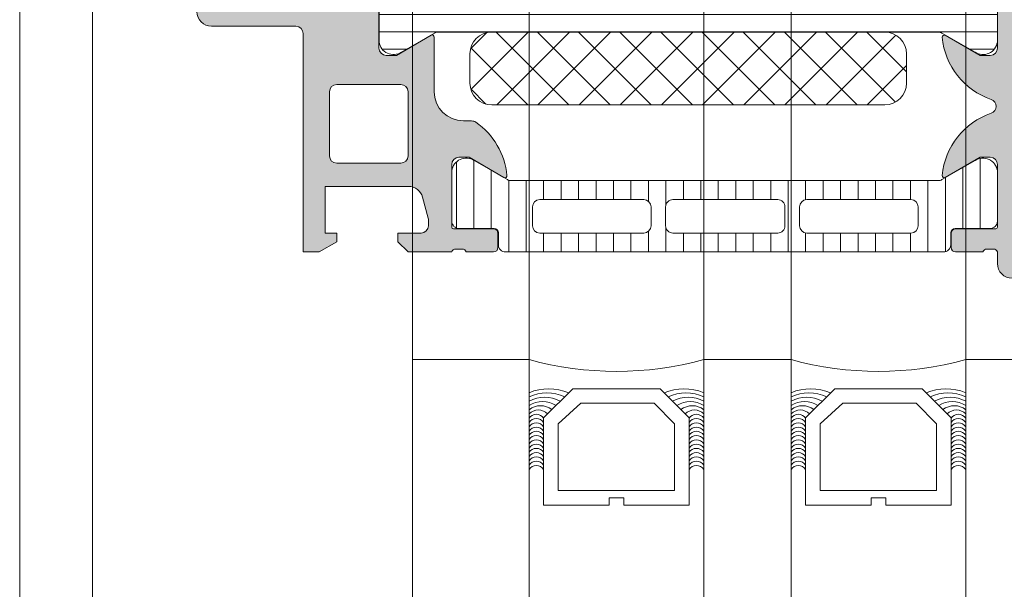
# Model space of a CAD drawing. Header units: millimetres. Extents: x 213386 to 506888, y 183055 to 450952.
# Tile 15 of 256: x 373037 to 373104, y 287167 to 287206. Entities that reach past the tile are written whole.
import ezdxf

# ---------------------------------------------------------------- set-up
doc = ezdxf.new("R2010")
doc.units = ezdxf.units.MM
doc.linetypes.add('ČÁRKOVANÁ', pattern=[19.049999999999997, 12.7, -6.35])
doc.layers.add('FASÁDA DETAILNÍ', color=255, linetype='Continuous', lineweight=0)

msp = doc.modelspace()

# ---------------------------------------------------------------- hatches: boundary and pattern name
at = {"layer": 'FASÁDA DETAILNÍ'}
h = msp.add_hatch(color=256, dxfattribs=at)
edge = h.paths.add_edge_path()
edge.add_arc((373049.3202230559, 287255.1956502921), 0.5000674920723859, 90.00773245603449, 179.9922675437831, ccw=False)
edge.add_line((373049.3201555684, 287255.6957177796), (373053.3201555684, 287255.6957177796))
edge.add_arc((373053.3200880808, 287255.1956502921), 0.5000674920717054, 360.0077324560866, 449.99226754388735, ccw=False)
edge.add_line((373053.8201555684, 287255.1957177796), (373053.8201555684, 287253.8956689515))
edge.add_arc((373053.3201186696, 287253.8957058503), 0.5000369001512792, 270.0042279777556, 359.99577202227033, ccw=False)
edge.add_line((373053.3201555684, 287253.3956689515), (373052.8201555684, 287253.3956689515))
edge.add_line((373052.8201555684, 287253.3956689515), (373052.8201555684, 287254.3956689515))
edge.add_line((373052.8201555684, 287254.3956689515), (373051.3201555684, 287254.3956689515))
edge.add_arc((373051.3201185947, 287253.3957059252), 0.9999630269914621, 449.9978814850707, 540.0021185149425)
edge.add_line((373050.3201555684, 287253.3956689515), (373050.3201555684, 287249.3956689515))
edge.add_arc((373051.3202324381, 287249.3957458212), 1.000076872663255, 180.0044039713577, 269.9955960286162)
edge.add_line((373051.3201555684, 287248.3956689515), (373052.8201555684, 287248.3956689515))
edge.add_line((373052.8201555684, 287248.3956689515), (373052.8201555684, 287249.3956689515))
edge.add_line((373052.8201555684, 287249.3956689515), (373053.3201555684, 287249.3956689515))
edge.add_arc((373053.3202130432, 287248.8957264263), 0.4999425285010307, -0.006586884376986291, 90.0065868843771, ccw=False)
edge.add_line((373053.8201555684, 287248.8956689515), (373053.8201555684, 287246.0956811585))
edge.add_arc((373053.3201555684, 287246.0956811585), 0.5000000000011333, 270.0000000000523, 360.0000000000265, ccw=False)
edge.add_line((373053.3201555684, 287245.5956811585), (373053.1201555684, 287245.5956811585))
edge.add_arc((373053.1201555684, 287246.0956811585), 0.5000000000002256, 179.9999999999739, 269.99999999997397, ccw=False)
edge.add_line((373052.6201555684, 287246.0956811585), (373052.6201555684, 287246.5956811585))
edge.add_arc((373052.1201204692, 287246.5956460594), 0.500035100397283, 360.0040217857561, 449.9959782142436)
edge.add_line((373052.1201555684, 287247.0956811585), (373051.3201525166, 287247.0956811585))
edge.add_arc((373051.32016908, 287246.5956645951), 0.5000165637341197, 90.00189796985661, 179.9981020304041)
edge.add_line((373050.8201525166, 287246.5956811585), (373050.8201525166, 287215.2956872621))
edge.add_line((373050.8201525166, 287215.2956872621), (373051.2525491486, 287209.2572296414))
edge.add_arc((373052.2517688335, 287209.2956857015), 0.9999594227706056, 182.2040028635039, 269.9999999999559)
edge.add_line((373052.2517688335, 287208.2957262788), (373058.920221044, 287208.2957262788))
edge.add_arc((373058.9202210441, 287208.7957262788), 0.5000000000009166, 270.0000000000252, 359.9999999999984)
edge.add_line((373059.4202210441, 287208.7957262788), (373059.4202210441, 287209.6957262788))
edge.add_arc((373059.9202210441, 287209.6957262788), 0.5000000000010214, 90.00000000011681, 180.0000000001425, ccw=False)
edge.add_line((373059.9202210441, 287210.1957262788), (373061.32022257, 287210.1957262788))
edge.add_arc((373061.5877431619, 287210.2745627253), 0.278895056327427, 196.4198764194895, 271.1645893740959)
edge.add_line((373061.5934115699, 287209.9957252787), (373062.0470055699, 287209.9957252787))
edge.add_arc((373062.0526662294, 287210.2745933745), 0.2789255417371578, 268.8371299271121, 343.5754054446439)
edge.add_line((373062.3202095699, 287210.1957262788), (373064.20022057, 287210.1957262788))
edge.add_arc((373064.20022057, 287209.8957262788), 0.3000000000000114, 360.00000000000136, 450, ccw=False)
edge.add_line((373064.50022057, 287209.8957262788), (373064.50022057, 287208.9157519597))
edge.add_arc((373064.20022057, 287208.9157519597), 0.2999999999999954, 270.0000000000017, 360.00000000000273, ccw=False)
edge.add_line((373064.20022057, 287208.6157519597), (373061.44022257, 287208.6157519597))
edge.add_arc((373061.44022257, 287208.4957519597), 0.1200000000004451, 449.9999999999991, 540)
edge.add_line((373061.32022257, 287208.4957519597), (373061.32022257, 287204.1957262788))
edge.add_arc((373061.82022257, 287204.1957262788), 0.5000000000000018, 179.9999999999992, 269.9999999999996)
edge.add_line((373061.82022257, 287203.6957262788), (373062.52022257, 287203.6957262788))
edge.add_line((373062.5202225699, 287203.6957262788), (373064.9130428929, 287205.0772217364))
edge.add_arc((373064.9821027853, 287204.9576064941), 0.1381197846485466, -1.0322764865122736e-10, 119.9999999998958, ccw=False)
edge.add_line((373065.12022257, 287204.9576064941), (373065.12022257, 287201.1957262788))
edge.add_arc((373067.12022257, 287201.1957262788), 1.999999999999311, 180.0000000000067, 270.0000000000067)
edge.add_line((373067.12022257, 287199.1957262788), (373067.6882179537, 287199.1957262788))
edge.add_arc((373067.6882179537, 287198.6957262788), 0.5000000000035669, 415.52092823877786, 449.99999999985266, ccw=False)
edge.add_arc((373065.1407446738, 287194.9862276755), 4.999999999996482, 365.34922800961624, 415.5209282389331, ccw=False)
edge.add_arc((373069.9820959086, 287195.4338460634), 0.1381197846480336, 240.0000000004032, 367.70243749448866, ccw=False)
edge.add_line((373069.9130360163, 287195.3142308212), (373067.5202156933, 287196.6957262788))
edge.add_line((373067.5202156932, 287196.6957262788), (373066.8202156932, 287196.6957262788))
edge.add_arc((373066.8202156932, 287196.1957262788), 0.5, 450, 540)
edge.add_line((373066.3202156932, 287196.1957262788), (373066.3202156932, 287191.8957005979))
edge.add_arc((373066.4402156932, 287191.8957005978), 0.1199999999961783, 180, 269.9999999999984)
edge.add_line((373066.4402156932, 287191.7757005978), (373069.2002136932, 287191.7757005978))
edge.add_arc((373069.2002136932, 287191.4757005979), 0.2999999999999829, 0, 90.00000000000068, ccw=False)
edge.add_line((373069.5002136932, 287191.4757005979), (373069.5002136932, 287190.4957262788))
edge.add_arc((373069.2002136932, 287190.4957262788), 0.300000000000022, 270.00000000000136, 360, ccw=False)
edge.add_line((373069.2002136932, 287190.1957262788), (373067.3202026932, 287190.1957262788))
edge.add_arc((373067.0526593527, 287190.1168591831), 0.2789255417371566, 376.4245945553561, 451.1628700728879)
edge.add_line((373067.0469986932, 287190.3957272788), (373066.5934046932, 287190.3957272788))
edge.add_arc((373066.5877362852, 287190.1168898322), 0.2788950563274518, 448.8354106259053, 523.5801235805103)
edge.add_line((373066.3202156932, 287190.1957262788), (373063.3201572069, 287190.1957262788))
edge.add_line((373063.3201572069, 287190.1957262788), (373062.620054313, 287190.8957986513))
edge.add_line((373062.6200543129, 287190.8957986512), (373062.6200543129, 287191.4958047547))
edge.add_line((373062.6200543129, 287191.4958047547), (373064.2200604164, 287191.4958047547))
edge.add_arc((373064.2200509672, 287191.995814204), 0.5000094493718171, 270.0010827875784, 359.9989172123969)
edge.add_line((373064.7200604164, 287191.9958047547), (373064.7200604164, 287192.3912328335))
edge.add_arc((373064.2200604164, 287192.3912328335), 0.5000000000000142, 360.0000000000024, 375.0000000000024)
edge.add_line((373064.7030233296, 287192.5206423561), (373064.3188145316, 287193.9545291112))
edge.add_arc((373063.3528887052, 287193.6957100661), 1.000000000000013, 375.0000000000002, 450.0000000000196)
edge.add_line((373063.3528887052, 287194.6957100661), (373057.6200665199, 287194.6957100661))
edge.add_line((373057.6200665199, 287194.6957100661), (373057.6200665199, 287191.4958047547))
edge.add_line((373057.6200665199, 287191.4958047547), (373058.4200543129, 287191.4958047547))
edge.add_line((373058.4200543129, 287191.4958047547), (373058.4200543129, 287190.8957986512))
edge.add_line((373058.4200543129, 287190.8957986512), (373057.2076214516, 287190.1958169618))
edge.add_line((373057.2076214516, 287190.1958169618), (373056.1200665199, 287190.1958169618))
edge.add_line((373056.1200665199, 287190.1958169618), (373056.1200665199, 287205.1957262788))
edge.add_arc((373055.6200665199, 287205.1957262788), 0.5000000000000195, 359.9999999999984, 450.0000000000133)
edge.add_line((373055.6200665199, 287205.6957262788), (373049.8201555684, 287205.6957262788))
edge.add_arc((373049.8201555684, 287206.6957262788), 1, 180, 270.00000000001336, ccw=False)
edge.add_line((373048.8201555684, 287206.6957262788), (373048.8201555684, 287255.1957177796))
edge = h.paths.add_edge_path(flags=16)
edge.add_line((373058.4200543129, 287196.2957100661), (373062.8200543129, 287196.2957100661))
edge.add_arc((373062.8200543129, 287196.7957100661), 0.5000000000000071, 270.0000000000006, 359.9999999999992)
edge.add_line((373063.3200543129, 287196.7957100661), (373063.3200543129, 287201.1957100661))
edge.add_arc((373062.8200543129, 287201.1957100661), 0.4999999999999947, 359.9999999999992, 450.0000000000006)
edge.add_line((373062.8200543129, 287201.6957100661), (373058.4200543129, 287201.6957100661))
edge.add_arc((373058.4200543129, 287201.1957100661), 0.5, 450, 540)
edge.add_line((373057.9200543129, 287201.1957100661), (373057.9200543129, 287196.7957100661))
edge.add_arc((373058.4200543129, 287196.7957100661), 0.4999999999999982, 180, 270.0000000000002)
h = msp.add_hatch(dxfattribs=at)
h.set_pattern_fill('LINIE', color=256, scale=1.2, angle=-1.272221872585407e-14, style=0)
h.set_pattern_definition([(360, (373060.6955425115, 287190.9127556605), (2.939128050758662e-16, 1.2), [])])
edge = h.paths.add_edge_path()
edge.add_arc((373064.2302388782, 287208.886528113), 0.3000000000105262, 269.9979247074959, 359.997924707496)
edge.add_line((373064.530238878, 287208.8865172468), (373064.5302675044, 287209.6968485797))
edge.add_arc((373065.0302648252, 287209.6968331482), 0.4999973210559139, 89.99761771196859, 179.9982316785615, ccw=False)
edge.add_line((373065.0302856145, 287210.196830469), (373065.8713578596, 287210.1981510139))
edge.add_arc((373065.8713578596, 287210.3981510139), 0.1999999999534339, 270, 360)
edge.add_line((373066.0713578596, 287210.3981510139), (373066.0713578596, 287214.4981510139))
edge.add_arc((373066.5713578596, 287214.4981510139), 0.5, 90, 180, ccw=False)
edge.add_line((373066.5713578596, 287214.9981510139), (373067.402107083, 287214.9981510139))
edge.add_arc((373067.402107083, 287213.9981510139), 0.9999999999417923, 15.000000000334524, 90, ccw=False)
edge.add_line((373068.3680329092, 287214.256970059), (373068.5713578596, 287213.4981510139))
edge.add_line((373068.5713578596, 287213.4981510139), (373067.5713578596, 287213.4981510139))
edge.add_line((373067.5713578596, 287213.4981510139), (373067.5713578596, 287211.1981510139))
edge.add_arc((373068.5754843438, 287211.1998602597), 1.004127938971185, 180.0975300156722, 269.7659122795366)
edge.add_line((373068.5713818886, 287210.1957407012), (373071.5712602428, 287210.1957407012))
edge.add_arc((373071.5672318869, 287211.1998600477), 1.004127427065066, 270.2298596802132, 359.902482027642)
edge.add_line((373072.5713578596, 287211.1981510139), (373072.5713578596, 287213.4981510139))
edge.add_line((373072.5713578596, 287213.4981510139), (373071.5713578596, 287213.4981510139))
edge.add_line((373071.5713578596, 287213.4981510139), (373071.7746828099, 287214.256970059))
edge.add_arc((373072.7406086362, 287213.9981510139), 0.9999999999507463, 89.99999999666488, 164.9999999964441, ccw=False)
edge.add_line((373072.7406086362, 287214.9981510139), (373073.5713578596, 287214.9981510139))
edge.add_arc((373073.5713578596, 287214.4981510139), 0.5, 0, 90, ccw=False)
edge.add_line((373074.0713578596, 287214.4981510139), (373074.0713578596, 287210.3981510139))
edge.add_arc((373074.2755309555, 287210.3998795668), 0.2041804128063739, 180.4850610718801, 268.8441310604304)
edge.add_line((373074.2714121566, 287210.1957407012), (373100.1127789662, 287210.1957177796))
edge.add_arc((373100.1127635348, 287209.6957204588), 0.4999973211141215, -0.002382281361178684, 89.99823167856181, ccw=False)
edge.add_line((373100.6127608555, 287209.6956996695), (373100.6127322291, 287208.8853683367))
edge.add_arc((373100.9127322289, 287208.8853574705), 0.300000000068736, 179.9979246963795, 269.9979246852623)
edge.add_line((373100.9127213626, 287208.5853574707), (373103.312719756, 287208.5856024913))
edge.add_arc((373103.3127042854, 287208.0856065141), 0.4999959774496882, -0.0023777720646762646, 89.9982271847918, ccw=False)
edge.add_line((373103.8127002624, 287208.0855857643), (373103.8125736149, 287204.6090442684))
edge.add_arc((373102.8227606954, 287204.7513907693), 0.9999960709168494, 237.27090860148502, 351.81631664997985, ccw=False)
edge.add_line((373102.2820952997, 287203.9101577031), (373099.9984862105, 287205.2287101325))
edge.add_arc((373099.7484705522, 287204.7957064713), 0.5000000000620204, 59.99792809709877, 89.99786479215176)
edge.add_line((373099.7484891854, 287205.295706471), (373065.3942204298, 287205.2967927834))
edge.add_arc((373065.3942028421, 287204.7967927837), 0.500000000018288, 89.99798460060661, 119.9979212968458)
edge.add_line((373065.1442185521, 287205.2298145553), (373062.8605139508, 287203.9114275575))
edge.add_arc((373062.3199094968, 287204.7526997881), 0.9999960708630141, 188.179532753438, 302.7249408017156, ccw=False)
edge.add_line((373061.3300862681, 287204.6104249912), (373061.3302129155, 287208.0869664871))
edge.add_arc((373061.8302088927, 287208.0869510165), 0.4999959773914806, 89.99762221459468, 179.9982271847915, ccw=False)
edge.add_line((373061.8302296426, 287208.5869469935), (373064.230228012, 287208.5865281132))
edge = h.paths.add_edge_path(flags=16)
edge.add_line((373088.4213516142, 287208.3962525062), (373088.4213516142, 287207.0962583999))
edge.add_arc((373088.9213479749, 287207.0962547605), 0.4999963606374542, 179.9995829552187, 270.0004170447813)
edge.add_line((373088.9213516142, 287206.5962583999), (373097.7713455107, 287206.5962583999))
edge.add_arc((373097.7713491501, 287207.0962547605), 0.4999963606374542, 269.9995829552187, 360.0004170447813)
edge.add_line((373098.2713455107, 287207.0962583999), (373098.2713455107, 287208.3962525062))
edge.add_arc((373097.7713455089, 287208.3962690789), 0.5000000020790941, 359.9981009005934, 449.9999997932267)
edge.add_line((373097.7713455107, 287208.896269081), (373088.9213516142, 287208.896269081))
edge.add_arc((373088.9213516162, 287208.3962690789), 0.5000000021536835, 90.00000022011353, 180.0018990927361)
edge = h.paths.add_edge_path(flags=16)
edge.add_arc((373078.2213455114, 287208.396269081), 0.5, 90, 180)
edge.add_line((373077.7213455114, 287208.396269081), (373077.7213455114, 287207.0962583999))
edge.add_arc((373078.2213455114, 287207.0962583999), 0.5, 180, 270)
edge.add_line((373078.2213455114, 287206.5962583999), (373086.9213516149, 287206.5962583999))
edge.add_arc((373086.9213516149, 287207.0962583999), 0.5, 270, 360)
edge.add_line((373087.4213516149, 287207.0962583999), (373087.4213516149, 287208.396269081))
edge.add_arc((373086.9213516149, 287208.396269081), 0.5, 0, 90)
edge.add_line((373086.9213516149, 287208.896269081), (373078.2213455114, 287208.896269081))
edge = h.paths.add_edge_path(flags=16)
edge.add_arc((373076.2213491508, 287207.0962547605), 0.4999963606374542, 269.9995829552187, 360.0004170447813)
edge.add_line((373076.7213455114, 287207.0962583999), (373076.7213455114, 287208.3962525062))
edge.add_arc((373076.2213455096, 287208.3962690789), 0.5000000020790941, 359.9981009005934, 449.9999997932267)
edge.add_line((373076.2213455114, 287208.896269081), (373067.3713363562, 287208.896269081))
edge.add_arc((373067.3713363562, 287208.3962843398), 0.4999847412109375, 90, 180)
edge.add_line((373066.8713516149, 287208.3962843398), (373066.8713516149, 287207.0962736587))
edge.add_arc((373067.3713668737, 287207.0962736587), 0.5000152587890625, 180, 270)
edge.add_line((373067.3713668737, 287206.5962583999), (373076.2213455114, 287206.5962583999))
h = msp.add_hatch(color=256, dxfattribs=at)
edge = h.paths.add_edge_path()
edge.add_arc((373103.7001482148, 287191.8958485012), 0.120000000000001, 270.0000000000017, 360.00000000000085, ccw=False)
edge.add_line((373103.7001482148, 287191.7758485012), (373100.9401502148, 287191.7758485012))
edge.add_arc((373100.9401502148, 287191.4758485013), 0.3000000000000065, 450, 539.9999999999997)
edge.add_line((373100.6401502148, 287191.4758485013), (373100.6401502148, 287190.4958741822))
edge.add_arc((373100.9401502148, 287190.4958741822), 0.3000000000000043, 179.9999999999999, 270)
edge.add_line((373100.9401502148, 287190.1958741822), (373102.8201612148, 287190.1958741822))
edge.add_arc((373103.0877045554, 287190.1170070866), 0.2789255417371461, 88.83712992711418, 163.575405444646, ccw=False)
edge.add_line((373103.0933652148, 287190.3958751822), (373103.5469592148, 287190.3958751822))
edge.add_arc((373103.5526276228, 287190.1170377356), 0.2788950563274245, 16.419876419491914, 91.16458937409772, ccw=False)
edge.add_line((373103.8201482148, 287190.1958741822), (373103.8201482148, 287189.3956994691))
edge.add_arc((373104.8201482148, 287189.3956994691), 0.9999999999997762, 179.9999999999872, 269.9999999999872)
edge.add_line((373104.8201482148, 287188.3956994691), (373108.3201555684, 287188.3956994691))
edge.add_arc((373108.3201357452, 287189.3957192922), 1.000019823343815, 270.0011357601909, 359.9988642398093)
edge.add_line((373109.3201555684, 287189.3956994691), (373109.3201555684, 287189.8956994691))
edge.add_line((373109.3201555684, 287189.8956994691), (373106.8201555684, 287189.8956994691))
edge.add_arc((373106.8202009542, 287190.8957448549), 1.000045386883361, 180.0026002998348, 269.99739970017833, ccw=False)
edge.add_line((373105.8201555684, 287190.8956994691), (373105.8201555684, 287192.1957177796))
edge.add_arc((373106.8202080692, 287192.1956652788), 1.000052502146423, 90.00300791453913, 179.9969920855, ccw=False)
edge.add_line((373106.8201555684, 287193.1957177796), (373113.8201555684, 287193.1957177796))
edge.add_arc((373114.3201555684, 287192.6705960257), 0.7250881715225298, 46.40381611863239, 133.5961838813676, ccw=False)
edge.add_line((373114.8201555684, 287193.1957177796), (373120.8542437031, 287193.1957177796))
edge.add_arc((373120.8541912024, 287192.1956652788), 1.000052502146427, 360.0030079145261, 449.9969920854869, ccw=False)
edge.add_line((373121.8542437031, 287192.1957177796), (373121.8542437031, 287190.8956994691))
edge.add_arc((373120.8541983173, 287190.8957448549), 1.000045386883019, 270.00260029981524, 359.9973997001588, ccw=False)
edge.add_line((373120.8542437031, 287189.8956994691), (373119.3201555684, 287189.8956994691))
edge.add_line((373119.3201555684, 287189.8956994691), (373119.3201555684, 287189.2956933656))
edge.add_line((373119.3201555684, 287189.2956933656), (373120.4201616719, 287188.1957177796))
edge.add_line((373120.4201616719, 287188.1957177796), (373123.8201555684, 287188.1957177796))
edge.add_line((373123.8201555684, 287188.1957177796), (373123.8201555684, 287215.1956185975))
edge.add_line((373123.8201555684, 287215.1956185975), (373120.4201616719, 287215.1956185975))
edge.add_line((373120.4201616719, 287215.1956185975), (373119.3201555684, 287214.0956430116))
edge.add_line((373119.3201555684, 287214.0956430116), (373119.3201555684, 287213.495636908))
edge.add_line((373119.3201555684, 287213.495636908), (373120.8542437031, 287213.495636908))
edge.add_arc((373120.8541983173, 287212.4955915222), 1.000045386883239, 360.0026002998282, 449.99739970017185, ccw=False)
edge.add_line((373121.8542437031, 287212.495636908), (373121.8542437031, 287211.1956185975))
edge.add_arc((373120.8541912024, 287211.1956710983), 1.000052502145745, 270.00300791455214, 359.99699208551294, ccw=False)
edge.add_line((373120.8542437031, 287210.1956185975), (373114.8201555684, 287210.1956185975))
edge.add_arc((373114.3201555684, 287210.7207403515), 0.7250881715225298, 226.4038161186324, 313.59618388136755, ccw=False)
edge.add_line((373113.8201555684, 287210.1956185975), (373106.8201555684, 287210.1956185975))
edge.add_arc((373106.8202080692, 287211.1956710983), 1.000052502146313, 180.0030079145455, 269.99699208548, ccw=False)
edge.add_line((373105.8201555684, 287211.1956185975), (373105.8201555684, 287212.495636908))
edge.add_arc((373106.8202009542, 287212.4955915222), 1.000045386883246, 90.0026002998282, 179.9973997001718, ccw=False)
edge.add_line((373106.8201555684, 287213.495636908), (373109.3201555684, 287213.495636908))
edge.add_line((373109.3201555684, 287213.495636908), (373109.3201555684, 287213.995636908))
edge.add_arc((373108.3201357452, 287213.9956170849), 1.000019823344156, 360.0011357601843, 449.9988642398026)
edge.add_line((373108.3201555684, 287214.995636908), (373103.8201555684, 287214.995636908))
edge.add_arc((373103.8201452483, 287214.4956472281), 0.4999896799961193, 449.9988173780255, 540.0011826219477)
edge.add_line((373103.3201555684, 287214.495636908), (373103.3201555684, 287213.495636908))
edge.add_line((373103.3201555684, 287213.495636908), (373104.1201586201, 287213.495636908))
edge.add_line((373104.1201586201, 287213.495636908), (373104.1201586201, 287210.4956216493))
edge.add_arc((373103.8201509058, 287210.4956189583), 0.3000077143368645, 269.9994860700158, 360.00051393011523, ccw=False)
edge.add_arc((373103.5526276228, 287210.2744476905), 0.2788950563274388, 268.83541062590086, 343.5801235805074, ccw=False)
edge.add_line((373103.5469592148, 287209.9956102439), (373103.0933652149, 287209.9956102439))
edge.add_arc((373103.0877045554, 287210.2744783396), 0.2789255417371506, 196.4245945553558, 271.1628700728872, ccw=False)
edge.add_line((373102.8201612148, 287210.195611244), (373100.9401502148, 287210.195611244))
edge.add_arc((373100.9401502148, 287209.8956112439), 0.3000000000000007, 449.9999999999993, 539.9999999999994)
edge.add_line((373100.6401502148, 287209.8956112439), (373100.6401502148, 287208.9156369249))
edge.add_arc((373100.9401502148, 287208.9156369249), 0.3000000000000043, 180, 270)
edge.add_line((373100.9401502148, 287208.6156369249), (373103.7001482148, 287208.6156369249))
edge.add_arc((373103.7001482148, 287208.4956369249), 0.1200000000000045, 360, 449.9999999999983, ccw=False)
edge.add_line((373103.8201482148, 287208.4956369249), (373103.8201482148, 287204.195611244))
edge.add_arc((373103.3201482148, 287204.195611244), 0.4999999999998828, 270.0000000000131, 360.0000000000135, ccw=False)
edge.add_line((373103.3201482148, 287203.695611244), (373102.6201482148, 287203.695611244))
edge.add_line((373102.6201482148, 287203.695611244), (373100.2273278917, 287205.0771067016))
edge.add_arc((373100.1582679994, 287204.9574914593), 0.1381197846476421, 419.9999999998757, 547.7024374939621)
edge.add_arc((373104.9996192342, 287205.4051098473), 4.999999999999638, 185.3492280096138, 251.2905992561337)
edge.add_arc((373103.2353930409, 287200.1957427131), 0.5000000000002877, 288.7094007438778, 431.2905992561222, ccw=False)
edge.add_arc((373104.9996192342, 287194.9863755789), 4.999999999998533, 108.7094007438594, 174.6507719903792)
edge.add_arc((373100.1582679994, 287195.4339939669), 0.1381197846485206, 172.2975625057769, 299.9999999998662)
edge.add_line((373100.2273278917, 287195.3143787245), (373102.6201482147, 287196.6958741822))
edge.add_line((373102.6201482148, 287196.6958741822), (373103.3201482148, 287196.6958741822))
edge.add_arc((373103.3201482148, 287196.1958741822), 0.5000000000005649, 359.9999999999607, 449.99999999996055, ccw=False)
edge.add_line((373103.8201482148, 287196.1958741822), (373103.8201482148, 287191.8958485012))
edge = h.paths.add_edge_path(flags=16)
edge.add_arc((373121.7201494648, 287207.1956262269), 0.5, 360, 450, ccw=False)
edge.add_line((373122.2201494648, 287207.1956262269), (373122.2201494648, 287195.1957177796))
edge.add_arc((373121.7201494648, 287195.1957177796), 0.5, 270, 360, ccw=False)
edge.add_line((373121.7201494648, 287194.6957177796), (373106.0201677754, 287194.6957177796))
edge.add_arc((373106.0201677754, 287195.1957177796), 0.5, 180, 270, ccw=False)
edge.add_line((373105.5201677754, 287195.1957177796), (373105.5201677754, 287207.1956262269))
edge.add_arc((373106.0201677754, 287207.1956262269), 0.5, 90, 180, ccw=False)
edge.add_line((373106.0201677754, 287207.6956262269), (373107.5201677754, 287207.6956262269))
edge.add_line((373107.5201677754, 287207.6956262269), (373107.5201677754, 287208.1956262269))
edge.add_arc((373108.0201677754, 287208.1956262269), 0.5000000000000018, 90.0000000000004, 180, ccw=False)
edge.add_line((373108.0201677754, 287208.6956262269), (373119.7201494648, 287208.6956262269))
edge.add_arc((373119.7201494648, 287208.1956262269), 0.5, 360, 449.9999999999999, ccw=False)
edge.add_line((373120.2201494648, 287208.1956262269), (373120.2201494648, 287207.6956262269))
edge.add_line((373120.2201494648, 287207.6956262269), (373121.7201494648, 287207.6956262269))
h = msp.add_hatch(dxfattribs=at)
h.set_pattern_fill('NETZ', color=256, scale=2, angle=45, style=0)
h.set_pattern_definition([(45, (397960.6382589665, 280090.6957864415), (-1.414213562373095, 1.414213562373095), []), (135, (397960.6382589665, 280090.6957864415), (-1.414213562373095, -1.414213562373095), [])])
h.paths.add_polyline_path([(373069.0712321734, 287200.2949829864, -0.4142135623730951), (373067.5712321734, 287201.7949829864), (373067.5712321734, 287203.7949829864, -0.4142135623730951), (373069.0712321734, 287205.2949829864), (373096.0712321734, 287205.2949829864, -0.4142135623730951), (373097.5712321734, 287203.7949829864), (373097.5712321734, 287201.7949829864, -0.4142135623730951), (373096.0712321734, 287200.2949829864)])
h = msp.add_hatch(dxfattribs=at)
h.set_pattern_fill('_USER', color=256, scale=1.2, angle=90, style=0, pattern_type=0)
h.set_pattern_definition([(90, (397960.6382589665, 280090.6957864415), (-1.2, 7.347638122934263e-17), [])])
edge = h.paths.add_edge_path()
edge.add_line((373070.1442654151, 287195.1627295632), (373067.8606085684, 287196.4811992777))
edge.add_arc((373067.3199736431, 287195.6399466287), 0.9999960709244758, 417.2729839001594, 531.8183919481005)
edge.add_line((373066.3301555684, 287195.7822572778), (373066.3301555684, 287192.3057157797))
edge.add_arc((373066.8301515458, 287192.30571314), 0.4999959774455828, 179.9996975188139, 270.0003024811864)
edge.add_line((373066.8301541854, 287191.8057171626), (373069.2301525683, 287191.8060491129))
edge.add_arc((373069.2301525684, 287191.506049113), 0.3000000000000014, 360, 449.9999999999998, ccw=False)
edge.add_line((373069.5301525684, 287191.506049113), (373069.5301525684, 287190.6957177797))
edge.add_arc((373070.0301498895, 287190.6957151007), 0.4999973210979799, 179.999693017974, 270.0003069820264)
edge.add_line((373070.0301525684, 287190.1957177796), (373100.1126268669, 287190.1957177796))
edge.add_arc((373100.1126295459, 287190.6957151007), 0.4999973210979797, 269.9996930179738, 360.0003069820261)
edge.add_line((373100.6126268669, 287190.6957177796), (373100.6126268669, 287191.506049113))
edge.add_arc((373100.9126268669, 287191.506049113), 0.3000000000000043, 90, 180, ccw=False)
edge.add_line((373100.9126268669, 287191.8060491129), (373103.3126252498, 287191.8057171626))
edge.add_arc((373103.3126278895, 287192.30571314), 0.4999959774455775, 269.9996975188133, 360.0003024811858)
edge.add_line((373103.812623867, 287192.3057157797), (373103.812623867, 287195.7822572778))
edge.add_arc((373102.8228057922, 287195.6399466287), 0.9999960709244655, 368.1816080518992, 482.7270160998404)
edge.add_line((373102.282170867, 287196.4811992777), (373099.9985140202, 287195.1627295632))
edge.add_arc((373099.7485140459, 287195.59574228), 0.5000000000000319, 270.00005990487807, 299.9999965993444, ccw=False)
edge.add_line((373099.7485145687, 287195.09574228), (373070.3942648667, 287195.09574228))
edge.add_arc((373070.3942653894, 287195.59574228), 0.5000000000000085, 240.0000034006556, 269.9999400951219, ccw=False)
edge = h.paths.add_edge_path(flags=16)
edge.add_line((373090.7209825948, 287193.7957315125), (373097.8710070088, 287193.7957162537))
edge.add_arc((373097.8709634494, 287193.2956726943), 0.5000435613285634, 360.0049911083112, 449.9950088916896, ccw=False)
edge.add_line((373098.3710070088, 287193.2957162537), (373098.3710070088, 287191.9957074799))
edge.add_arc((373097.8709946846, 287191.9957350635), 0.5000123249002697, 270.00141220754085, 359.9968392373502, ccw=False)
edge.add_line((373097.8710070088, 287191.4957227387), (373090.7209825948, 287191.4957227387))
edge.add_arc((373090.7210261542, 287191.9957662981), 0.5000435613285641, 180.0049911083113, 269.9950088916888, ccw=False)
edge.add_line((373090.2209825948, 287191.9957227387), (373090.2209825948, 287193.2957315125))
edge.add_arc((373090.7210261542, 287193.2956879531), 0.5000435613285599, 90.00499110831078, 179.9950088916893, ccw=False)
edge = h.paths.add_edge_path(flags=16)
edge.add_line((373072.3709830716, 287193.7957315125), (373079.5210089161, 287193.7957315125))
edge.add_arc((373079.5209653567, 287193.2956879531), 0.5000435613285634, 360.0049911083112, 449.9950088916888, ccw=False)
edge.add_line((373080.0210089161, 287193.2957315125), (373080.0210089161, 287191.9957227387))
edge.add_arc((373079.5209653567, 287191.9957662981), 0.5000435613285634, 270.0049911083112, 359.9950088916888, ccw=False)
edge.add_line((373079.5210089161, 287191.4957227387), (373072.3709830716, 287191.4957227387))
edge.add_arc((373072.371026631, 287191.9957662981), 0.5000435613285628, 180.0049911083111, 269.99500889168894, ccw=False)
edge.add_line((373071.8709830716, 287191.9957227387), (373071.8709830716, 287193.2957315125))
edge.add_arc((373072.371026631, 287193.2956879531), 0.5000435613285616, 90.004991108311, 179.995008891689, ccw=False)
edge = h.paths.add_edge_path(flags=16)
edge.add_line((373081.5210089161, 287193.7957315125), (373088.7209825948, 287193.7957315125))
edge.add_arc((373088.7210333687, 287193.2957822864), 0.4999492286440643, -0.005818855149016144, 90.00581885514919, ccw=False)
edge.add_line((373089.2209825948, 287193.2957315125), (373089.2209825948, 287191.9957227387))
edge.add_arc((373088.7210333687, 287191.9956719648), 0.4999492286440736, 269.9941811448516, 360.00581885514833, ccw=False)
edge.add_line((373088.7209825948, 287191.4957227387), (373081.5210089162, 287191.4957227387))
edge.add_arc((373081.5209581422, 287191.9956719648), 0.4999492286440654, 179.9941811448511, 270.005818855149, ccw=False)
edge.add_line((373081.0210089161, 287191.9957227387), (373081.0210089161, 287193.2957315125))
edge.add_arc((373081.5209581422, 287193.2957822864), 0.4999492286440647, 89.99418114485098, 180.005818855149, ccw=False)

# ---------------------------------------------------------------- linework, layer by layer
for p, q in [((373063.6382437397, 284292.1544280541), (373063.6382437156, 307967.1544280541)), ((373063.6382437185, 286777.6545368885), (373063.6382473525, 288917.1544282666)), ((373071.6382445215, 287250.3702173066), (373071.6382437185, 286777.6545368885)), ((373071.6382437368, 287250.3702173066), (373071.6382437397, 284297.1544280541)), ((373083.6382437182, 286777.6545368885), (373083.6382445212, 287250.3702173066)), ((373083.6382437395, 284297.1544280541), (373083.6382437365, 287250.3702173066)), ((373089.6382445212, 287250.3702173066), (373089.6382437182, 286777.6545368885)), ((373089.6382437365, 287250.3702173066), (373089.6382437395, 284297.1544280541)), ((373101.638243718, 286777.6545368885), (373101.6382445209, 287250.3702173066)), ((373101.6382437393, 284297.1544280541), (373101.6382437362, 287250.3702173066)), ((373061.32022257, 287208.4957519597), (373061.32022257, 287204.1957262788)), ((373103.8201482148, 287208.4956369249), (373103.8201482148, 287204.195611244)), ((373055.6200665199, 287205.6957262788), (373049.8201555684, 287205.6957262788)), ((373056.1200665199, 287190.1958169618), (373056.1200665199, 287205.1957262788)), ((373062.5202225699, 287203.6957262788), (373064.913042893, 287205.0772217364)), ((373065.12022257, 287204.9576064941), (373065.12022257, 287201.1957262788)), ((373102.6201482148, 287203.695611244), (373100.2273278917, 287205.0771067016)), ((373061.82022257, 287203.6957262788), (373062.5202225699, 287203.6957262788)), ((373103.3201482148, 287203.695611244), (373102.6201482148, 287203.695611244)), ((373062.8200543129, 287201.6957100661), (373058.4200543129, 287201.6957100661)), ((373057.9200543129, 287201.1957100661), (373057.9200543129, 287196.7957100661)), ((373063.3200543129, 287196.7957100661), (373063.3200543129, 287201.1957100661)), ((373067.12022257, 287199.1957262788), (373067.6882179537, 287199.1957262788)), ((373067.5202156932, 287196.6957262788), (373066.8202156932, 287196.6957262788)), ((373069.9130360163, 287195.3142308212), (373067.5202156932, 287196.6957262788)), ((373100.2273278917, 287195.3143787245), (373102.6201482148, 287196.6958741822)), ((373102.6201482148, 287196.6958741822), (373103.3201482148, 287196.6958741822)), ((373058.4200543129, 287196.2957100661), (373062.8200543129, 287196.2957100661)), ((373066.3202156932, 287196.1957262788), (373066.3202156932, 287191.8957005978)), ((373070.1442654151, 287195.1627295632), (373067.8606085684, 287196.4811992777)), ((373102.282170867, 287196.4811992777), (373099.9985140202, 287195.1627295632)), ((373103.8201482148, 287196.1958741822), (373103.8201482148, 287191.8958485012)), ((373066.3301555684, 287195.7822572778), (373066.3301555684, 287192.3057157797)), ((373103.812623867, 287192.3057157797), (373103.812623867, 287195.7822572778)), ((373063.3528887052, 287194.6957100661), (373057.6200665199, 287194.6957100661)), ((373057.6200665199, 287194.6957100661), (373057.6200665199, 287191.4958047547)), ((373099.7485145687, 287195.09574228), (373070.3942648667, 287195.09574228)), ((373064.7030233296, 287192.5206423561), (373064.3188145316, 287193.9545291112)), ((373071.8709830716, 287191.9957227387), (373071.8709830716, 287193.2957315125)), ((373072.3709830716, 287193.7957315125), (373079.5210089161, 287193.7957315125)), ((373080.0210089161, 287193.2957315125), (373080.0210089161, 287191.9957227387)), ((373081.0210089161, 287191.9957227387), (373081.0210089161, 287193.2957315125)), ((373081.5210089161, 287193.7957315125), (373088.7209825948, 287193.7957315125)), ((373089.2209825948, 287193.2957315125), (373089.2209825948, 287191.9957227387)), ((373090.2209825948, 287191.9957227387), (373090.2209825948, 287193.2957315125)), ((373090.7209825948, 287193.7957315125), (373097.8710070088, 287193.7957162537)), ((373098.3710070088, 287193.2957162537), (373098.3710070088, 287191.9957074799)), ((373064.7200604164, 287191.9958047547), (373064.7200604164, 287192.3912328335)), ((373057.6200665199, 287191.4958047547), (373058.4200543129, 287191.4958047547)), ((373058.4200543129, 287191.4958047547), (373058.4200543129, 287190.8957986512)), ((373062.6200543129, 287190.8957986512), (373062.6200543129, 287191.4958047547)), ((373062.6200543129, 287191.4958047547), (373064.2200604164, 287191.4958047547)), ((373066.4402156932, 287191.7757005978), (373069.2002136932, 287191.7757005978)), ((373066.8301541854, 287191.8057171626), (373069.2301525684, 287191.8060491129)), ((373069.5002136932, 287191.4757005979), (373069.5002136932, 287190.4957262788)), ((373069.5301525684, 287191.506049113), (373069.5301525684, 287190.6957177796)), ((373079.5210089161, 287191.4957227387), (373072.3709830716, 287191.4957227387)), ((373088.7209825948, 287191.4957227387), (373081.5210089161, 287191.4957227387)), ((373097.8710070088, 287191.4957227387), (373090.7209825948, 287191.4957227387)), ((373100.6126268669, 287190.6957177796), (373100.6126268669, 287191.506049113)), ((373100.6401502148, 287191.4758485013), (373100.6401502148, 287190.4958741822)), ((373100.9126268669, 287191.8060491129), (373103.3126252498, 287191.8057171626)), ((373103.7001482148, 287191.7758485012), (373100.9401502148, 287191.7758485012)), ((373058.4200543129, 287190.8957986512), (373057.2076214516, 287190.1958169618)), ((373063.3201572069, 287190.1957262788), (373062.6200543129, 287190.8957986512)), ((373057.2076214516, 287190.1958169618), (373056.1200665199, 287190.1958169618)), ((373066.3202156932, 287190.1957262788), (373063.3201572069, 287190.1957262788)), ((373067.0469986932, 287190.3957272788), (373066.5934046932, 287190.3957272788)), ((373069.2002136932, 287190.1957262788), (373067.3202026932, 287190.1957262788)), ((373070.0301525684, 287190.1957177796), (373100.1126268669, 287190.1957177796)), ((373100.9401502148, 287190.1958741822), (373102.8201612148, 287190.1958741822)), ((373103.0933652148, 287190.3958751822), (373103.5469592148, 287190.3958751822)), ((373103.8201482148, 287190.1958741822), (373103.8201482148, 287189.3956994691)), ((373063.6382437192, 287182.8073885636), (373071.6382437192, 287182.8073885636)), ((373083.6382437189, 287182.8073885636), (373089.6382437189, 287182.8073885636)), ((373101.6382437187, 287182.8073885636), (373107.6382437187, 287182.8073885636))]:
    msp.add_line(p, q, dxfattribs=at)
for points in [[(399616.6382373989, 284292.1544280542), (373036.6382373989, 284292.1544280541), (373036.6382373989, 307972.1544280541), (399616.6382373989, 307972.1544280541)], [(373082.638243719, 287172.8073885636), (373082.638243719, 287178.8073885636), (373080.638243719, 287180.8073885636), (373074.638243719, 287180.8073885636), (373072.638243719, 287178.8073885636), (373072.638243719, 287172.8073885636), (373077.138243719, 287172.8073885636), (373077.138243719, 287173.3073885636), (373078.138243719, 287173.3073885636), (373078.138243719, 287172.8073885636)], [(373100.6382437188, 287172.8073885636), (373100.6382437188, 287178.8073885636), (373098.6382437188, 287180.8073885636), (373092.6382437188, 287180.8073885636), (373090.6382437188, 287178.8073885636), (373090.6382437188, 287172.8073885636), (373095.1382437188, 287172.8073885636), (373095.1382437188, 287173.3073885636), (373096.1382437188, 287173.3073885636), (373096.1382437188, 287172.8073885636)], [(373073.638243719, 287173.8073885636), (373081.638243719, 287173.8073885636), (373081.638243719, 287178.3931750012), (373080.2240301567, 287179.8073885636), (373075.1911228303, 287179.8073885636), (373073.638243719, 287178.3931750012)], [(373091.6382437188, 287173.8073885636), (373099.6382437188, 287173.8073885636), (373099.6382437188, 287178.3931750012), (373098.2240301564, 287179.8073885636), (373093.1911228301, 287179.8073885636), (373091.6382437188, 287178.3931750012)]]:
    msp.add_lwpolyline(points, close=True, dxfattribs=at)
at = {"layer": 'FASÁDA DETAILNÍ', "linetype": 'ČÁRKOVANÁ', "ltscale": 5}
msp.add_lwpolyline([(399611.6382373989, 284297.1544280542), (373041.6382373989, 284297.1544280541), (373041.6382373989, 307967.1544280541), (399611.6382373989, 307967.1544280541)], close=True, dxfattribs=at)
at = {"layer": 'FASÁDA DETAILNÍ'}
msp.add_lwpolyline([(373103.8127002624, 287208.0855857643), (373103.8125736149, 287204.6090442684, -0.5460410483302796), (373102.2820952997, 287203.9101577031), (373099.9984862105, 287205.2287101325, 0.1316522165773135), (373099.7484891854, 287205.295706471), (373065.3942204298, 287205.2967927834, 0.1316522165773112), (373065.1442185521, 287205.2298145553), (373062.8605139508, 287203.9114275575, -0.5460410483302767), (373061.3300862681, 287204.6104249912), (373061.3302129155, 287208.0869664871, -0.4142166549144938)], format="xyb", dxfattribs=at)
msp.add_lwpolyline([(373096.0712321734, 287205.2949829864), (373069.0712321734, 287205.2949829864, 0.414213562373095), (373067.5712321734, 287203.7949829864), (373067.5712321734, 287201.7949829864, 0.414213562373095), (373069.0712321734, 287200.2949829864), (373096.0712321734, 287200.2949829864, 0.414213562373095), (373097.5712321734, 287201.7949829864), (373097.5712321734, 287203.7949829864, 0.414213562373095)], format="xyb", close=True, dxfattribs=at)
for centre, radius, start, end in [((373049.8201555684, 287206.6957262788), 0.9999999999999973, 180, 270), ((373055.6200665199, 287205.1957262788), 0.5000000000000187, 0, 90), ((373064.9821027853, 287204.9576064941), 0.1381197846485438, 0, 120.0000000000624), ((373100.1582679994, 287204.9574914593), 0.1381197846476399, 59.99999999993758, 187.7024374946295), ((373104.9996192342, 287205.4051098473), 4.999999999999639, 185.349228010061, 251.2905992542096), ((373061.82022257, 287204.1957262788), 0.5000000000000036, 180, 270), ((373103.3201482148, 287204.195611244), 0.4999999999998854, 270, 0), ((373058.4200543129, 287201.1957100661), 0.4999999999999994, 90, 180), ((373062.8200543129, 287201.1957100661), 0.4999999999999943, 0, 90), ((373067.12022257, 287201.1957262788), 1.999999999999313, 180, 270), ((373103.2353930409, 287200.1957427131), 0.5000000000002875, 288.7094007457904, 71.29059925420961), ((373104.9996192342, 287194.9863755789), 4.999999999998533, 108.7094007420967, 174.650771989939), ((373067.6882179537, 287198.6957262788), 0.5000000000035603, 55.5209282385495, 90), ((373065.1407446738, 287194.9862276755), 4.999999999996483, 5.349228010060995, 55.5209282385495), ((373058.4200543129, 287196.7957100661), 0.4999999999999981, 180, 270), ((373062.8200543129, 287196.7957100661), 0.5000000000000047, 270, 0), ((373066.8202156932, 287196.1957262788), 0.5, 90, 180), ((373103.3201482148, 287196.1958741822), 0.500000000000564, 0, 90), ((373067.3199736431, 287195.6399466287), 0.9999960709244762, 57.27298390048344, 171.8183919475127), ((373102.8228057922, 287195.6399466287), 0.99999607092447, 8.181608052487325, 122.7270160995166), ((373069.9820959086, 287195.4338460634), 0.1381197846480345, 239.9999999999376, 7.702437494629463), ((373100.1582679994, 287195.4339939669), 0.1381197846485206, 172.2975625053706, 300.0000000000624), ((373063.3528887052, 287193.6957100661), 1.000000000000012, 14.99999999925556, 90), ((373070.3942653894, 287195.59574228), 0.5000000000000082, 240.0000034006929, 269.9999400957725), ((373099.7485140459, 287195.59574228), 0.5000000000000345, 270.0000599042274, 299.9999965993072), ((373072.371026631, 287193.2956879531), 0.5000435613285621, 90.00499110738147, 179.995008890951), ((373079.5209653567, 287193.2956879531), 0.5000435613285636, 0.004991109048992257, 89.99500889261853), ((373081.5209581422, 287193.2957822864), 0.4999492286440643, 89.99418114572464, 180.0058188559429), ((373088.7210333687, 287193.2957822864), 0.4999492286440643, 359.9941811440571, 90.00581885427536), ((373090.7210261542, 287193.2956879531), 0.5000435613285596, 90.00499110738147, 179.995008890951), ((373097.8709634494, 287193.2956726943), 0.5000435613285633, 0.004991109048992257, 89.99500889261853), ((373064.2200509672, 287191.995814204), 0.5000094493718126, 270.0010827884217, 359.9989172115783), ((373064.2200604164, 287192.3912328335), 0.5000000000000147, 0, 14.99999999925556), ((373066.8301515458, 287192.30571314), 0.4999959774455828, 179.9996975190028, 270.0003024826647), ((373072.371026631, 287191.9957662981), 0.5000435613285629, 180.004991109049, 269.9950088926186), ((373079.5209653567, 287191.9957662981), 0.5000435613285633, 270.0049911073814, 359.9950088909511), ((373081.5209581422, 287191.9956719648), 0.4999492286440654, 179.9941811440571, 270.0058188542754), ((373088.7210333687, 287191.9956719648), 0.4999492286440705, 269.9941811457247, 0.005818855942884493), ((373090.7210261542, 287191.9957662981), 0.500043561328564, 180.004991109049, 269.9950088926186), ((373097.8709946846, 287191.9957350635), 0.500012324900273, 270.0014122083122, 359.9968392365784), ((373103.3126278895, 287192.30571314), 0.4999959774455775, 269.9996975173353, 0.0003024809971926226), ((373066.4402156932, 287191.8957005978), 0.1199999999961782, 180, 270), ((373069.2002136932, 287191.4757005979), 0.2999999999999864, 0, 90), ((373069.2301525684, 287191.506049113), 0.3000000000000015, 0, 90), ((373100.9126268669, 287191.506049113), 0.3000000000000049, 90, 180), ((373100.9401502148, 287191.4758485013), 0.3000000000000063, 90, 180), ((373103.7001482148, 287191.8958485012), 0.1199999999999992, 270, 0), ((373070.0301498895, 287190.6957151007), 0.4999973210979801, 179.9996930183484, 270.0003069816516), ((373100.1126295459, 287190.6957151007), 0.4999973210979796, 269.9996930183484, 0.0003069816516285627), ((373066.5877362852, 287190.1168898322), 0.2788950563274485, 88.83541062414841, 163.5801235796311), ((373067.0526593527, 287190.1168591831), 0.2789255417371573, 16.42459455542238, 91.16287007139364), ((373069.2002136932, 287190.4957262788), 0.3000000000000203, 270, 0), ((373100.9401502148, 287190.4958741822), 0.3000000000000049, 180, 270), ((373103.0877045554, 287190.1170070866), 0.2789255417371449, 88.83712992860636, 163.5754054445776), ((373103.5526276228, 287190.1170377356), 0.2788950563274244, 16.4198764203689, 91.1645893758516), ((373104.8201482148, 287189.3956994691), 0.9999999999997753, 180, 270), ((373077.638243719, 287204.6988209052), 22.69878432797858, 254.6727754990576, 285.3272245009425), ((373095.6382437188, 287204.6988209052), 22.69878432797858, 254.6727754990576, 285.3272245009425), ((373072.9899473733, 287177.2568212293), 3.545764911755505, 67.2938241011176, 112.4090482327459), ((373072.875932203, 287177.6234094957), 2.896659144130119, 65.30667380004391, 115.2951522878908), ((373082.2865400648, 287177.2568212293), 3.545764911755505, 67.59095176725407, 112.7061758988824), ((373082.400555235, 287177.6234094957), 2.896659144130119, 64.70484771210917, 114.6933261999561), ((373090.989947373, 287177.2568212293), 3.545764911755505, 67.2938241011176, 112.4090482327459), ((373090.8759322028, 287177.6234094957), 2.896659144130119, 65.30667380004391, 115.2951522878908), ((373100.2865400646, 287177.2568212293), 3.545764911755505, 67.59095176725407, 112.7061758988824), ((373100.4005552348, 287177.6234094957), 2.896659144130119, 64.70484771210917, 114.6933261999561), ((373072.7076099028, 287177.9723165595), 2.248138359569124, 61.52734219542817, 118.4028148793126), ((373072.5628180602, 287178.2163720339), 1.712080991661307, 57.29494880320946, 122.6856510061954), ((373082.5688775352, 287177.9723165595), 2.248138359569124, 61.59718512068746, 118.4726578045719), ((373082.7136693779, 287178.2163720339), 1.712080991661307, 57.31434899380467, 122.7050511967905), ((373090.7076099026, 287177.9723165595), 2.248138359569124, 61.52734219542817, 118.4028148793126), ((373090.5628180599, 287178.2163720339), 1.712080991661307, 57.29494880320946, 122.6856510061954), ((373100.568877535, 287177.9723165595), 2.248138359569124, 61.59718512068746, 118.4726578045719), ((373100.7136693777, 287178.2163720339), 1.712080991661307, 57.31434899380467, 122.7050511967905), ((373072.4241680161, 287178.3767830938), 1.262511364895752, 51.96562817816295, 128.4995647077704), ((373072.276051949, 287178.4670105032), 0.8793333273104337, 43.99490779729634, 136.4964382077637), ((373082.852319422, 287178.3767830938), 1.262511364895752, 51.50043529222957, 128.0343718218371), ((373083.0004354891, 287178.4670105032), 0.8793333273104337, 43.50356179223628, 136.0050922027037), ((373090.4241680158, 287178.3767830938), 1.262511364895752, 51.96562817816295, 128.4995647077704), ((373090.2760519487, 287178.4670105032), 0.8793333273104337, 43.99490779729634, 136.4964382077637), ((373100.8523194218, 287178.3767830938), 1.262511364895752, 51.50043529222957, 128.0343718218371), ((373101.0004354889, 287178.4670105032), 0.8793333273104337, 43.50356179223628, 136.0050922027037), ((373072.138243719, 287178.4546882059), 0.5964289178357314, 33.03656008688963, 146.9634399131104), ((373072.138243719, 287178.162190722), 0.5964289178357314, 33.03656008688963, 146.9634399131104), ((373072.138243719, 287177.8696932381), 0.5964289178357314, 33.03656008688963, 146.9634399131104), ((373083.1382437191, 287178.4546882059), 0.5964289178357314, 33.03656008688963, 146.9634399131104), ((373083.1382437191, 287178.162190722), 0.5964289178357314, 33.03656008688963, 146.9634399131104), ((373083.1382437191, 287177.8696932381), 0.5964289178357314, 33.03656008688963, 146.9634399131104), ((373090.1382437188, 287178.4546882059), 0.5964289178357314, 33.03656008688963, 146.9634399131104), ((373090.1382437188, 287178.162190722), 0.5964289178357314, 33.03656008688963, 146.9634399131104), ((373090.1382437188, 287177.8696932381), 0.5964289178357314, 33.03656008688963, 146.9634399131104), ((373101.1382437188, 287178.4546882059), 0.5964289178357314, 33.03656008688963, 146.9634399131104), ((373101.1382437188, 287178.162190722), 0.5964289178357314, 33.03656008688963, 146.9634399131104), ((373101.1382437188, 287177.8696932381), 0.5964289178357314, 33.03656008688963, 146.9634399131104), ((373072.138243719, 287177.5771957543), 0.5964289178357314, 33.03656008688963, 146.9634399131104), ((373072.138243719, 287177.2846982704), 0.5964289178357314, 33.03656008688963, 146.9634399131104), ((373083.1382437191, 287177.5771957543), 0.5964289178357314, 33.03656008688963, 146.9634399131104), ((373083.1382437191, 287177.2846982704), 0.5964289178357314, 33.03656008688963, 146.9634399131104), ((373090.1382437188, 287177.5771957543), 0.5964289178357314, 33.03656008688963, 146.9634399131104), ((373090.1382437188, 287177.2846982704), 0.5964289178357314, 33.03656008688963, 146.9634399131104), ((373101.1382437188, 287177.5771957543), 0.5964289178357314, 33.03656008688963, 146.9634399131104), ((373101.1382437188, 287177.2846982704), 0.5964289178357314, 33.03656008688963, 146.9634399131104), ((373072.138243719, 287176.9922007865), 0.5964289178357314, 33.03656008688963, 146.9634399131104), ((373072.138243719, 287176.6997033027), 0.5964289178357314, 33.03656008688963, 146.9634399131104), ((373083.1382437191, 287176.9922007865), 0.5964289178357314, 33.03656008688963, 146.9634399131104), ((373083.1382437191, 287176.6997033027), 0.5964289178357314, 33.03656008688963, 146.9634399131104), ((373090.1382437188, 287176.9922007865), 0.5964289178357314, 33.03656008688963, 146.9634399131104), ((373090.1382437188, 287176.6997033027), 0.5964289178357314, 33.03656008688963, 146.9634399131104), ((373101.1382437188, 287176.9922007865), 0.5964289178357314, 33.03656008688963, 146.9634399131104), ((373101.1382437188, 287176.6997033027), 0.5964289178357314, 33.03656008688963, 146.9634399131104), ((373072.138243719, 287176.4072058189), 0.5964289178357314, 33.03656008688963, 146.9634399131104), ((373072.138243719, 287176.114708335), 0.5964289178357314, 33.03656008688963, 146.9634399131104), ((373072.138243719, 287175.8222108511), 0.5964289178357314, 33.03656008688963, 146.9634399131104), ((373083.1382437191, 287176.4072058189), 0.5964289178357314, 33.03656008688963, 146.9634399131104), ((373083.1382437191, 287176.114708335), 0.5964289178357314, 33.03656008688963, 146.9634399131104), ((373083.1382437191, 287175.8222108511), 0.5964289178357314, 33.03656008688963, 146.9634399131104), ((373090.1382437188, 287176.4072058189), 0.5964289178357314, 33.03656008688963, 146.9634399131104), ((373090.1382437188, 287176.114708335), 0.5964289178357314, 33.03656008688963, 146.9634399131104), ((373090.1382437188, 287175.8222108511), 0.5964289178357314, 33.03656008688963, 146.9634399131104), ((373101.1382437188, 287176.4072058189), 0.5964289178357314, 33.03656008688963, 146.9634399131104), ((373101.1382437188, 287176.114708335), 0.5964289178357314, 33.03656008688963, 146.9634399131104), ((373101.1382437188, 287175.8222108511), 0.5964289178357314, 33.03656008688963, 146.9634399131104), ((373072.138243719, 287175.5297133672), 0.5964289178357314, 33.03656008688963, 146.9634399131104), ((373072.138243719, 287175.2372158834), 0.5964289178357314, 33.03656008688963, 146.9634399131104), ((373083.138243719, 287175.5297133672), 0.5964289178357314, 33.03656008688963, 146.9634399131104), ((373083.138243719, 287175.2372158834), 0.5964289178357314, 33.03656008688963, 146.9634399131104), ((373090.1382437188, 287175.5297133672), 0.5964289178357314, 33.03656008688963, 146.9634399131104), ((373090.1382437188, 287175.2372158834), 0.5964289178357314, 33.03656008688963, 146.9634399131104), ((373101.1382437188, 287175.5297133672), 0.5964289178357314, 33.03656008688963, 146.9634399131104), ((373101.1382437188, 287175.2372158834), 0.5964289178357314, 33.03656008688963, 146.9634399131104), ((373072.138243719, 287174.9447183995), 0.5964289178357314, 33.03656008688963, 146.9634399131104), ((373083.138243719, 287174.9447183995), 0.5964289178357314, 33.03656008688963, 146.9634399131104), ((373090.1382437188, 287174.9447183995), 0.5964289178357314, 33.03656008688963, 146.9634399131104), ((373101.1382437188, 287174.9447183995), 0.5964289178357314, 33.03656008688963, 146.9634399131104)]:
    msp.add_arc(centre, radius, start, end, dxfattribs=at)

doc.saveas('drawing.dxf')
